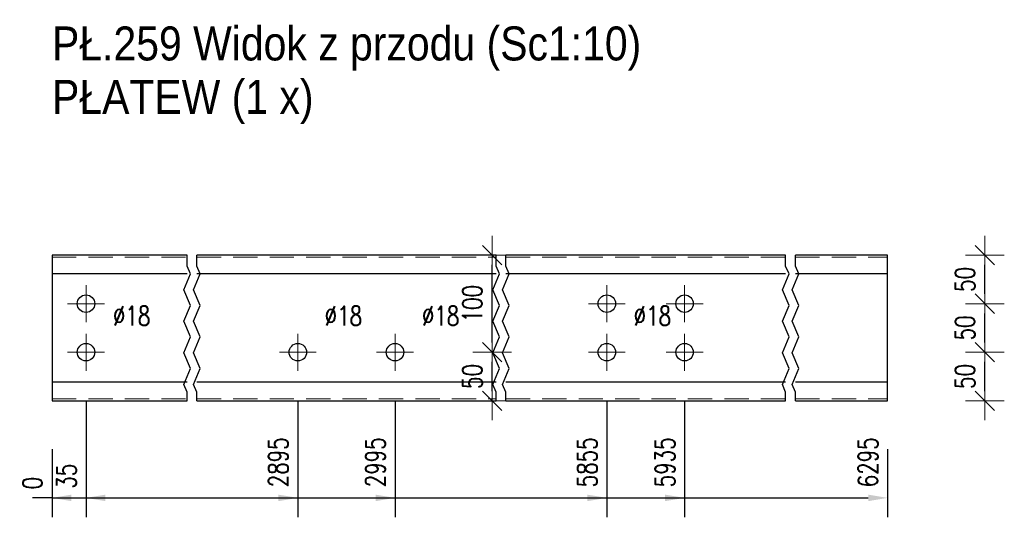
# Model space of a CAD drawing. Header units: millimetres. Extents: x -136 to 717, y 10101 to 10771.
# Tile 24 of 39: x 277 to 378, y 10310 to 10361. Entities that reach past the tile are written whole.
import ezdxf

# ---------------------------------------------------------------- set-up
doc = ezdxf.new("R2010")
doc.units = ezdxf.units.MM
doc.header["$LTSCALE"] = 10
doc.linetypes.add('HIDDEN', pattern=[0.375, 0.25, -0.125])
doc.linetypes.add('MITTE', pattern=[2, 1.25, -0.25, 0.25, -0.25])
doc.layers.get('Defpoints').update_dxf_attribs({"color": 1})
for name, color, linetype, lineweight in [('PS_Bolt', 4, 'Continuous', 13), ('PS_DIM', 4, 'Continuous', 13), ('PS_Hidden', 2, 'HIDDEN', 9), ('PS_Mid', 5, 'MITTE', 15), ('PS_Shape', 161, 'Continuous', 30), ('PS_SOLID', 7, 'Continuous', 30), ('PS_TEXT', 3, 'Continuous', 18)]:
    doc.layers.add(name, color=color, linetype=linetype, lineweight=lineweight)
doc.styles.add('gil', font='txt', dxfattribs={"width": 0.9})
doc.styles.add('simplex', font='simplex.shx', dxfattribs={"width": 0.75})
doc.dimstyles.new('1_10_GŁ_DS1-LS10', dxfattribs={"dimtxt": 2, "dimasz": 2, "dimexe": 2, "dimexo": 5, "dimgap": 1, "dimtad": 1, "dimjust": 4, "dimdec": 0, "dimlfac": 10, "dimtxsty": 'simplex', "dimblk1": 'NONE', "dimsah": 1, "dimcen": 2, "dimclrd": 256, "dimclre": 256, "dimclrt": 3, "dimadec": 1, "dimazin": 0, "dimtfac": 1, "dimtdec": 0, "dimtmove": 2, "dimatfit": 3, "dimfxl": 1, "dimarcsym": 0})
doc.dimstyles.new('1_10_PRZ_DS1-LS10', dxfattribs={"dimtxt": 2, "dimasz": 1, "dimexe": 2, "dimexo": 5, "dimgap": 1, "dimtad": 1, "dimdec": 0, "dimlfac": 10, "dimtxsty": 'simplex', "dimblk": 'dimznak', "dimcen": 2, "dimse1": 1, "dimse2": 1, "dimclrt": 3, "dimadec": 1, "dimazin": 0, "dimtfac": 1, "dimtdec": 0, "dimtix": 1, "dimtmove": 2, "dimatfit": 3, "dimldrblk": 'dim-grot', "dimfxl": 1, "dimarcsym": 0})

# ---------------------------------------------------------------- blocks, each defined once
blk = doc.blocks.new('*D276')
at = {"layer": 'Defpoints', "color": 0, "transparency": 16777216}
for p in [(280.36, 10321.77), (280.36, 10321.77), (280.36, 10311.77)]:
    blk.add_point(p, dxfattribs=at)
at = {"layer": 'PS_DIM', "lineweight": -2, "transparency": 16777216}
for p, q in [((280.36, 10316.77), (280.36, 10309.77)), ((280.36, 10316.77), (280.36, 10309.77)), ((280.36, 10311.77), (278.36, 10311.77)), ((280.36, 10311.77), (280.36, 10311.77)), ((282.36, 10311.77), (284.36, 10311.77))]:
    blk.add_line(p, q, dxfattribs=at)
at = {"layer": 'PS_DIM', "transparency": 16777216}
blk.add_solid([(282.36, 10312.1), (282.36, 10311.43), (280.36, 10311.77)], dxfattribs=at)
at = {"layer": 'PS_DIM', "color": 3, "transparency": 16777216, "insert": (278.34, 10313.29), "char_height": 2, "attachment_point": 5, "rotation": 90, "style": 'simplex'}
blk.add_mtext('0', dxfattribs=at)
blk = doc.blocks.new('_None')
blk = doc.blocks.new('*D277')
at = {"layer": 'Defpoints', "color": 0, "transparency": 16777216}
for p in [(283.86, 10326.77), (280.36, 10321.77), (283.86, 10311.77)]:
    blk.add_point(p, dxfattribs=at)
at = {"layer": 'PS_DIM', "lineweight": -2, "transparency": 16777216}
for p, q in [((283.86, 10321.77), (283.86, 10309.77)), ((280.36, 10316.77), (280.36, 10309.77)), ((280.36, 10311.77), (278.36, 10311.77)), ((280.36, 10311.77), (283.86, 10311.77)), ((285.86, 10311.77), (287.86, 10311.77))]:
    blk.add_line(p, q, dxfattribs=at)
at = {"layer": 'PS_DIM', "transparency": 16777216}
blk.add_solid([(285.86, 10312.1), (285.86, 10311.43), (283.86, 10311.77)], dxfattribs=at)
at = {"layer": 'PS_DIM', "color": 3, "transparency": 16777216, "insert": (281.84, 10314), "char_height": 2, "attachment_point": 5, "rotation": 90, "style": 'simplex'}
blk.add_mtext('35', dxfattribs=at)
blk = doc.blocks.new('*D278')
at = {"layer": 'Defpoints', "color": 0, "transparency": 16777216}
for p in [(305.66, 10326.77), (280.36, 10321.77), (305.66, 10311.77)]:
    blk.add_point(p, dxfattribs=at)
at = {"layer": 'PS_DIM', "lineweight": -2, "transparency": 16777216}
for p, q in [((305.66, 10321.77), (305.66, 10309.77)), ((280.36, 10316.77), (280.36, 10309.77)), ((280.36, 10311.77), (303.66, 10311.77))]:
    blk.add_line(p, q, dxfattribs=at)
at = {"layer": 'PS_DIM', "transparency": 16777216}
blk.add_solid([(303.66, 10312.1), (303.66, 10311.43), (305.66, 10311.77)], dxfattribs=at)
at = {"layer": 'PS_DIM', "color": 3, "transparency": 16777216, "insert": (303.64, 10315.43), "char_height": 2, "attachment_point": 5, "rotation": 90, "style": 'simplex'}
blk.add_mtext('2895', dxfattribs=at)
blk = doc.blocks.new('*D279')
at = {"layer": 'Defpoints', "color": 0, "transparency": 16777216}
for p in [(315.66, 10326.77), (280.36, 10321.77), (315.66, 10311.77)]:
    blk.add_point(p, dxfattribs=at)
at = {"layer": 'PS_DIM', "lineweight": -2, "transparency": 16777216}
for p, q in [((315.66, 10321.77), (315.66, 10309.77)), ((280.36, 10316.77), (280.36, 10309.77)), ((280.36, 10311.77), (313.66, 10311.77))]:
    blk.add_line(p, q, dxfattribs=at)
at = {"layer": 'PS_DIM', "transparency": 16777216}
blk.add_solid([(313.66, 10312.1), (313.66, 10311.43), (315.66, 10311.77)], dxfattribs=at)
at = {"layer": 'PS_DIM', "color": 3, "transparency": 16777216, "insert": (313.64, 10315.43), "char_height": 2, "attachment_point": 5, "rotation": 90, "style": 'simplex'}
blk.add_mtext('2995', dxfattribs=at)
blk = doc.blocks.new('*D280')
at = {"layer": 'Defpoints', "color": 0, "transparency": 16777216}
for p in [(337.46, 10326.77), (280.36, 10321.77), (337.46, 10311.77)]:
    blk.add_point(p, dxfattribs=at)
at = {"layer": 'PS_DIM', "lineweight": -2, "transparency": 16777216}
for p, q in [((337.46, 10321.77), (337.46, 10309.77)), ((280.36, 10316.77), (280.36, 10309.77)), ((280.36, 10311.77), (335.46, 10311.77))]:
    blk.add_line(p, q, dxfattribs=at)
at = {"layer": 'PS_DIM', "transparency": 16777216}
blk.add_solid([(335.46, 10312.1), (335.46, 10311.43), (337.46, 10311.77)], dxfattribs=at)
at = {"layer": 'PS_DIM', "color": 3, "transparency": 16777216, "insert": (335.44, 10315.43), "char_height": 2, "attachment_point": 5, "rotation": 90, "style": 'simplex'}
blk.add_mtext('5855', dxfattribs=at)
blk = doc.blocks.new('*D281')
at = {"layer": 'Defpoints', "color": 0, "transparency": 16777216}
for p in [(345.46, 10326.77), (280.36, 10321.77), (345.46, 10311.77)]:
    blk.add_point(p, dxfattribs=at)
at = {"layer": 'PS_DIM', "lineweight": -2, "transparency": 16777216}
for p, q in [((345.46, 10321.77), (345.46, 10309.77)), ((280.36, 10316.77), (280.36, 10309.77)), ((280.36, 10311.77), (343.46, 10311.77))]:
    blk.add_line(p, q, dxfattribs=at)
at = {"layer": 'PS_DIM', "transparency": 16777216}
blk.add_solid([(343.46, 10312.1), (343.46, 10311.43), (345.46, 10311.77)], dxfattribs=at)
at = {"layer": 'PS_DIM', "color": 3, "transparency": 16777216, "insert": (343.44, 10315.43), "char_height": 2, "attachment_point": 5, "rotation": 90, "style": 'simplex'}
blk.add_mtext('5935', dxfattribs=at)
blk = doc.blocks.new('*D282')
at = {"layer": 'Defpoints', "color": 0, "transparency": 16777216}
for p in [(280.36, 10321.77), (366.36, 10321.77), (366.36, 10311.77)]:
    blk.add_point(p, dxfattribs=at)
at = {"layer": 'PS_DIM', "lineweight": -2, "transparency": 16777216}
for p, q in [((280.36, 10316.77), (280.36, 10309.77)), ((366.36, 10316.77), (366.36, 10309.77)), ((280.36, 10311.77), (364.36, 10311.77))]:
    blk.add_line(p, q, dxfattribs=at)
at = {"layer": 'PS_DIM', "transparency": 16777216}
blk.add_solid([(364.36, 10312.1), (364.36, 10311.43), (366.36, 10311.77)], dxfattribs=at)
at = {"layer": 'PS_DIM', "color": 3, "transparency": 16777216, "insert": (364.34, 10315.43), "char_height": 2, "attachment_point": 5, "rotation": 90, "style": 'simplex'}
blk.add_mtext('6295', dxfattribs=at)
blk = doc.blocks.new('dimznak')
at = {"color": 0}
for points in [[(0, 2), (0, -2)], [(-2, 0), (2, 0)]]:
    blk.add_lwpolyline(points, dxfattribs=at)
at = {"color": 2}
blk.add_lwpolyline([(1, 1), (-1, -1)], dxfattribs=at)
blk = doc.blocks.new('*D283')
at = {"layer": 'Defpoints', "color": 0, "transparency": 16777216}
for p in [(305.66, 10326.77), (325.66, 10326.77), (305.66, 10321.77)]:
    blk.add_point(p, dxfattribs=at)
at = {"layer": 'PS_DIM', "color": 0, "lineweight": -2, "transparency": 16777216}
blk.add_line((325.66, 10322.77), (325.66, 10325.77), dxfattribs=at)
for p, rotation in [((325.66, 10326.77), 90), ((325.66, 10321.77), 270)]:
    blk.add_blockref('dimznak', p, dxfattribs=dict(at, rotation=rotation))
at = {"layer": 'PS_DIM', "color": 3, "transparency": 16777216, "insert": (323.62, 10324.27), "char_height": 2, "attachment_point": 5, "rotation": 90, "style": 'simplex'}
blk.add_mtext('50', dxfattribs=at)
blk = doc.blocks.new('dim-grot')
blk.add_hatch(color=256).paths.add_polyline_path([(0, 0), (-2, 0.5), (-2, -0.5)])
blk.add_lwpolyline([(0, 0), (-2, 0.5), (-2, -0.5), (0, 0)])
blk = doc.blocks.new('*D284')
at = {"layer": 'Defpoints', "color": 0, "transparency": 16777216}
for p in [(305.66, 10336.77), (325.66, 10336.77), (305.66, 10326.77)]:
    blk.add_point(p, dxfattribs=at)
at = {"layer": 'PS_DIM', "color": 0, "lineweight": -2, "transparency": 16777216}
blk.add_line((325.66, 10327.77), (325.66, 10335.77), dxfattribs=at)
for p, rotation in [((325.66, 10336.77), 90), ((325.66, 10326.77), 270)]:
    blk.add_blockref('dimznak', p, dxfattribs=dict(at, rotation=rotation))
at = {"layer": 'PS_DIM', "color": 3, "transparency": 16777216, "insert": (323.62, 10331.77), "char_height": 2, "attachment_point": 5, "rotation": 90, "style": 'simplex'}
blk.add_mtext('100', dxfattribs=at)
blk = doc.blocks.new('*D285')
at = {"layer": 'Defpoints', "color": 0, "transparency": 16777216}
for p in [(345.46, 10326.77), (376.36, 10326.77), (345.46, 10321.77)]:
    blk.add_point(p, dxfattribs=at)
at = {"layer": 'PS_DIM', "color": 0, "lineweight": -2, "transparency": 16777216}
blk.add_line((376.36, 10322.77), (376.36, 10325.77), dxfattribs=at)
for p, rotation in [((376.36, 10326.77), 90), ((376.36, 10321.77), 270)]:
    blk.add_blockref('dimznak', p, dxfattribs=dict(at, rotation=rotation))
at = {"layer": 'PS_DIM', "color": 3, "transparency": 16777216, "insert": (374.32, 10324.27), "char_height": 2, "attachment_point": 5, "rotation": 90, "style": 'simplex'}
blk.add_mtext('50', dxfattribs=at)
blk = doc.blocks.new('*D286')
at = {"layer": 'Defpoints', "color": 0, "transparency": 16777216}
for p in [(345.46, 10331.77), (376.36, 10331.77), (345.46, 10326.77)]:
    blk.add_point(p, dxfattribs=at)
at = {"layer": 'PS_DIM', "color": 0, "lineweight": -2, "transparency": 16777216}
blk.add_line((376.36, 10327.77), (376.36, 10330.77), dxfattribs=at)
for p, rotation in [((376.36, 10331.77), 90), ((376.36, 10326.77), 270)]:
    blk.add_blockref('dimznak', p, dxfattribs=dict(at, rotation=rotation))
at = {"layer": 'PS_DIM', "color": 3, "transparency": 16777216, "insert": (374.32, 10329.27), "char_height": 2, "attachment_point": 5, "rotation": 90, "style": 'simplex'}
blk.add_mtext('50', dxfattribs=at)
blk = doc.blocks.new('*D287')
at = {"layer": 'Defpoints', "color": 0, "transparency": 16777216}
for p in [(345.46, 10336.77), (376.36, 10336.77), (345.46, 10331.77)]:
    blk.add_point(p, dxfattribs=at)
at = {"layer": 'PS_DIM', "color": 0, "lineweight": -2, "transparency": 16777216}
blk.add_line((376.36, 10332.77), (376.36, 10335.77), dxfattribs=at)
for p, rotation in [((376.36, 10336.77), 90), ((376.36, 10331.77), 270)]:
    blk.add_blockref('dimznak', p, dxfattribs=dict(at, rotation=rotation))
at = {"layer": 'PS_DIM', "color": 3, "transparency": 16777216, "insert": (374.32, 10334.27), "char_height": 2, "attachment_point": 5, "rotation": 90, "style": 'simplex'}
blk.add_mtext('50', dxfattribs=at)
blk = doc.blocks.new('*X593')
at = {"color": 3, "style": 'gil', "width": 0.9}
for s, p in [('PŁ.259 Widok z przodu (Sc1:10)', (280.36, 10356.82)), ('PŁATEW (1 x)', (280.36, 10351.32))]:
    blk.add_text(s, height=3.5, dxfattribs=at).set_placement(p)
blk = doc.blocks.new('*X604')
at = {"color": 3, "linetype": 'Continuous'}
blk.add_line((345.46, 10326.77), (345.46, 10326.77), dxfattribs=at)
blk.add_line((345.46, 10326.77), (345.46, 10326.77), dxfattribs=at)
blk.add_line((345.46, 10326.77), (345.46, 10326.77), dxfattribs=at)
blk.add_line((345.46, 10326.77), (345.46, 10326.77), dxfattribs=at)
blk.add_line((345.46, 10326.77), (345.46, 10326.77), dxfattribs=at)
blk = doc.blocks.new('*X605')
at = {"color": 3, "linetype": 'Continuous'}
blk.add_line((345.46, 10331.77), (345.46, 10331.77), dxfattribs=at)
blk.add_line((345.46, 10331.77), (345.46, 10331.77), dxfattribs=at)
blk.add_line((345.46, 10331.77), (345.46, 10331.77), dxfattribs=at)
blk.add_line((345.46, 10331.77), (345.46, 10331.77), dxfattribs=at)
blk.add_line((345.46, 10331.77), (345.46, 10331.77), dxfattribs=at)
blk = doc.blocks.new('*X606')
at = {"color": 3, "linetype": 'Continuous'}
blk.add_line((337.46, 10331.77), (337.46, 10331.77), dxfattribs=at)
blk.add_line((337.46, 10331.77), (337.46, 10331.77), dxfattribs=at)
blk.add_line((337.46, 10331.77), (337.46, 10331.77), dxfattribs=at)
blk.add_line((337.46, 10331.77), (337.46, 10331.77), dxfattribs=at)
blk.add_line((337.46, 10331.77), (337.46, 10331.77), dxfattribs=at)
blk = doc.blocks.new('*X607')
at = {"color": 3, "linetype": 'Continuous'}
blk.add_line((337.46, 10326.77), (337.46, 10326.77), dxfattribs=at)
blk.add_line((337.46, 10326.77), (337.46, 10326.77), dxfattribs=at)
blk.add_line((337.46, 10326.77), (337.46, 10326.77), dxfattribs=at)
blk.add_line((337.46, 10326.77), (337.46, 10326.77), dxfattribs=at)
blk.add_line((337.46, 10326.77), (337.46, 10326.77), dxfattribs=at)
blk = doc.blocks.new('*X608')
at = {"color": 3, "linetype": 'Continuous'}
blk.add_line((283.86, 10326.77), (283.86, 10326.77), dxfattribs=at)
blk.add_line((283.86, 10326.77), (283.86, 10326.77), dxfattribs=at)
blk.add_line((283.86, 10326.77), (283.86, 10326.77), dxfattribs=at)
blk.add_line((283.86, 10326.77), (283.86, 10326.77), dxfattribs=at)
blk.add_line((283.86, 10326.77), (283.86, 10326.77), dxfattribs=at)
blk = doc.blocks.new('*X609')
at = {"color": 3, "linetype": 'Continuous'}
blk.add_line((283.86, 10331.77), (283.86, 10331.77), dxfattribs=at)
blk.add_line((283.86, 10331.77), (283.86, 10331.77), dxfattribs=at)
blk.add_line((283.86, 10331.77), (283.86, 10331.77), dxfattribs=at)
blk.add_line((283.86, 10331.77), (283.86, 10331.77), dxfattribs=at)
blk.add_line((283.86, 10331.77), (283.86, 10331.77), dxfattribs=at)
blk = doc.blocks.new('*X610')
at = {"color": 1}
for p, q in [((294.26, 10335.65), (294.26, 10336.77)), ((295.26, 10335.65), (295.26, 10336.77)), ((326.06, 10335.65), (326.06, 10336.77)), ((327.06, 10335.65), (327.06, 10336.77)), ((355.86, 10335.65), (355.86, 10336.77)), ((356.86, 10335.65), (356.86, 10336.77)), ((294.61, 10334.84), (294.26, 10335.65)), ((295.61, 10334.84), (295.26, 10335.65)), ((326.41, 10334.84), (326.06, 10335.65)), ((327.41, 10334.84), (327.06, 10335.65)), ((356.21, 10334.84), (355.86, 10335.65)), ((357.21, 10334.84), (356.86, 10335.65)), ((293.92, 10333.21), (294.61, 10334.84)), ((294.92, 10333.21), (295.61, 10334.84)), ((325.72, 10333.21), (326.41, 10334.84)), ((326.72, 10333.21), (327.41, 10334.84)), ((355.52, 10333.21), (356.21, 10334.84)), ((356.52, 10333.21), (357.21, 10334.84)), ((294.61, 10331.59), (293.92, 10333.21)), ((295.61, 10331.59), (294.92, 10333.21)), ((326.41, 10331.59), (325.72, 10333.21)), ((327.41, 10331.59), (326.72, 10333.21)), ((356.21, 10331.59), (355.52, 10333.21)), ((357.21, 10331.59), (356.52, 10333.21)), ((293.92, 10329.96), (294.61, 10331.59)), ((294.92, 10329.96), (295.61, 10331.59)), ((325.72, 10329.96), (326.41, 10331.59)), ((326.72, 10329.96), (327.41, 10331.59)), ((355.52, 10329.96), (356.21, 10331.59)), ((356.52, 10329.96), (357.21, 10331.59)), ((294.61, 10328.34), (293.92, 10329.96)), ((295.61, 10328.34), (294.92, 10329.96)), ((326.41, 10328.34), (325.72, 10329.96)), ((327.41, 10328.34), (326.72, 10329.96)), ((356.21, 10328.34), (355.52, 10329.96)), ((357.21, 10328.34), (356.52, 10329.96)), ((293.92, 10326.71), (294.61, 10328.34)), ((294.92, 10326.71), (295.61, 10328.34)), ((325.72, 10326.71), (326.41, 10328.34)), ((326.72, 10326.71), (327.41, 10328.34)), ((355.52, 10326.71), (356.21, 10328.34)), ((356.52, 10326.71), (357.21, 10328.34)), ((294.61, 10325.09), (293.92, 10326.71)), ((295.61, 10325.09), (294.92, 10326.71)), ((326.41, 10325.09), (325.72, 10326.71)), ((327.41, 10325.09), (326.72, 10326.71)), ((356.21, 10325.09), (355.52, 10326.71)), ((357.21, 10325.09), (356.52, 10326.71)), ((293.92, 10323.46), (294.61, 10325.09)), ((294.92, 10323.46), (295.61, 10325.09)), ((325.72, 10323.46), (326.41, 10325.09)), ((326.72, 10323.46), (327.41, 10325.09)), ((355.52, 10323.46), (356.21, 10325.09)), ((356.52, 10323.46), (357.21, 10325.09)), ((294.26, 10322.65), (293.92, 10323.46)), ((295.26, 10322.65), (294.92, 10323.46)), ((326.06, 10322.65), (325.72, 10323.46)), ((327.06, 10322.65), (326.72, 10323.46)), ((355.86, 10322.65), (355.52, 10323.46)), ((356.86, 10322.65), (356.52, 10323.46)), ((294.26, 10321.77), (294.26, 10322.65)), ((295.26, 10321.77), (295.26, 10322.65)), ((326.06, 10321.77), (326.06, 10322.65)), ((327.06, 10321.77), (327.06, 10322.65)), ((355.86, 10321.77), (355.86, 10322.65)), ((356.86, 10321.77), (356.86, 10322.65))]:
    blk.add_line(p, q, dxfattribs=at)
at = {"layer": 'PS_Hidden', "color": 2, "linetype": 'HIDDEN'}
for p, q in [((280.36, 10336.57), (294.26, 10336.57)), ((295.26, 10336.57), (326.06, 10336.57)), ((327.06, 10336.57), (355.86, 10336.57)), ((356.86, 10336.57), (366.36, 10336.57)), ((280.36, 10321.97), (294.26, 10321.97)), ((295.26, 10321.97), (326.06, 10321.97)), ((327.06, 10321.97), (355.86, 10321.97)), ((356.86, 10321.97), (366.36, 10321.97))]:
    blk.add_line(p, q, dxfattribs=at)
at = {"layer": 'PS_Mid', "color": 5, "linetype": 'MITTE'}
for p, q in [((283.86, 10333.67), (283.86, 10329.87)), ((337.46, 10333.67), (337.46, 10329.87)), ((345.46, 10333.67), (345.46, 10329.87)), ((285.76, 10331.77), (281.96, 10331.77)), ((339.36, 10331.77), (335.56, 10331.77)), ((347.36, 10331.77), (343.56, 10331.77)), ((283.86, 10328.67), (283.86, 10324.87)), ((305.66, 10328.67), (305.66, 10324.87)), ((315.66, 10328.67), (315.66, 10324.87)), ((337.46, 10328.67), (337.46, 10324.87)), ((345.46, 10328.67), (345.46, 10324.87)), ((285.76, 10326.77), (281.96, 10326.77)), ((307.56, 10326.77), (303.76, 10326.77)), ((317.56, 10326.77), (313.76, 10326.77)), ((339.36, 10326.77), (335.56, 10326.77)), ((347.36, 10326.77), (343.56, 10326.77))]:
    blk.add_line(p, q, dxfattribs=at)
at = {"layer": 'PS_SOLID', "color": 7, "linetype": 'Continuous'}
for p, q in [((294.26, 10336.77), (280.36, 10336.77)), ((280.36, 10336.77), (280.36, 10334.87)), ((326.06, 10336.77), (295.26, 10336.77)), ((355.86, 10336.77), (327.06, 10336.77)), ((366.36, 10336.77), (356.86, 10336.77)), ((366.36, 10334.87), (366.36, 10336.77)), ((280.36, 10334.87), (294.26, 10334.87)), ((280.36, 10334.87), (280.36, 10323.67)), ((295.26, 10334.87), (326.06, 10334.87)), ((327.06, 10334.87), (355.86, 10334.87)), ((356.86, 10334.87), (366.36, 10334.87)), ((366.36, 10323.67), (366.36, 10334.87)), ((294.26, 10323.67), (280.36, 10323.67)), ((280.36, 10323.67), (280.36, 10321.77)), ((326.06, 10323.67), (295.26, 10323.67)), ((355.86, 10323.67), (327.06, 10323.67)), ((366.36, 10323.67), (356.86, 10323.67)), ((366.36, 10321.77), (366.36, 10323.67)), ((280.36, 10321.77), (294.26, 10321.77)), ((295.26, 10321.77), (326.06, 10321.77)), ((327.06, 10321.77), (355.86, 10321.77)), ((356.86, 10321.77), (366.36, 10321.77))]:
    blk.add_line(p, q, dxfattribs=at)
at = {"layer": 'PS_SOLID', "color": 7}
for centre in [(283.86, 10331.77), (337.46, 10331.77), (345.46, 10331.77), (283.86, 10326.77), (305.66, 10326.77), (315.66, 10326.77), (337.46, 10326.77), (345.46, 10326.77)]:
    blk.add_circle(centre, 0.9, dxfattribs=at)

msp = doc.modelspace()

# ---------------------------------------------------------------- block references
at = {"layer": 'PS_Bolt', "color": 3}
for name in ['*X609', '*X606', '*X605', '*X608', '*X607', '*X604']:
    msp.add_blockref(name, (0, 0), dxfattribs=at)
at = {"layer": 'PS_Shape', "color": 5}
msp.add_blockref('*X610', (0, 0), dxfattribs=at)
at = {"layer": 'PS_TEXT'}
msp.add_blockref('*X593', (0, 0), dxfattribs=at)

# ---------------------------------------------------------------- texts
at = {"layer": 'PS_DIM', "char_height": 2, "attachment_point": 7, "style": 'simplex'}
for insert in [(286.62, 10329.52), (308.42, 10329.52), (318.42, 10329.52), (340.22, 10329.52)]:
    msp.add_mtext('\\A1;%%c18', dxfattribs=dict(at, insert=insert))

# ---------------------------------------------------------------- dimensions: what is measured, and where the dimension line sits
at = {"layer": 'PS_DIM'}
for base, p1, p2, picture, middle in [((325.66, 10336.77), (305.66, 10326.77), (305.66, 10336.77), '*D284', (323.62, 10331.77)), ((376.36, 10336.77), (345.46, 10331.77), (345.46, 10336.77), '*D287', (374.32, 10334.27)), ((376.36, 10331.77), (345.46, 10326.77), (345.46, 10331.77), '*D286', (374.32, 10329.27)), ((325.66, 10326.77), (305.66, 10321.77), (305.66, 10326.77), '*D283', (323.62, 10324.27)), ((376.36, 10326.77), (345.46, 10321.77), (345.46, 10326.77), '*D285', (374.32, 10324.27))]:
    dim = msp.add_linear_dim(base=base, p1=p1, p2=p2, angle=90, dimstyle='1_10_PRZ_DS1-LS10', dxfattribs=at)
    dim.commit()
    dim.dimension.update_dxf_attribs({"geometry": picture, "text_midpoint": middle, "dimtype": 128})
for base, p1, p2, picture, middle in [((283.86, 10311.77), (280.36, 10321.77), (283.86, 10326.77), '*D277', (281.84, 10314)), ((280.3644, 10311.7661), (280.3643, 10321.7661), (280.3644, 10321.7661), '*D276', (278.3444, 10313.2861))]:
    dim = msp.add_linear_dim(base=base, p1=p1, p2=p2, dimstyle='1_10_GŁ_DS1-LS10', dxfattribs=at)
    dim.commit()
    dim.dimension.update_dxf_attribs({"geometry": picture, "text_midpoint": middle, "dimtype": 128, "text_rotation": 90})
for base, p2, text, picture, middle in [((305.66, 10311.77), (305.66, 10326.77), '2895', '*D278', (303.64, 10315.43)), ((315.66, 10311.77), (315.66, 10326.77), '2995', '*D279', (313.64, 10315.43)), ((337.46, 10311.77), (337.46, 10326.77), '5855', '*D280', (335.44, 10315.43)), ((345.46, 10311.77), (345.46, 10326.77), '5935', '*D281', (343.44, 10315.43)), ((366.36, 10311.77), (366.36, 10321.77), '6295', '*D282', (364.34, 10315.43))]:
    dim = msp.add_linear_dim(base=base, p1=(280.36, 10321.77), p2=p2, text=text, dimstyle='1_10_GŁ_DS1-LS10', dxfattribs=at)
    dim.commit()
    dim.dimension.update_dxf_attribs({"geometry": picture, "text_midpoint": middle, "dimtype": 128, "text_rotation": 90})

doc.saveas('drawing.dxf')
